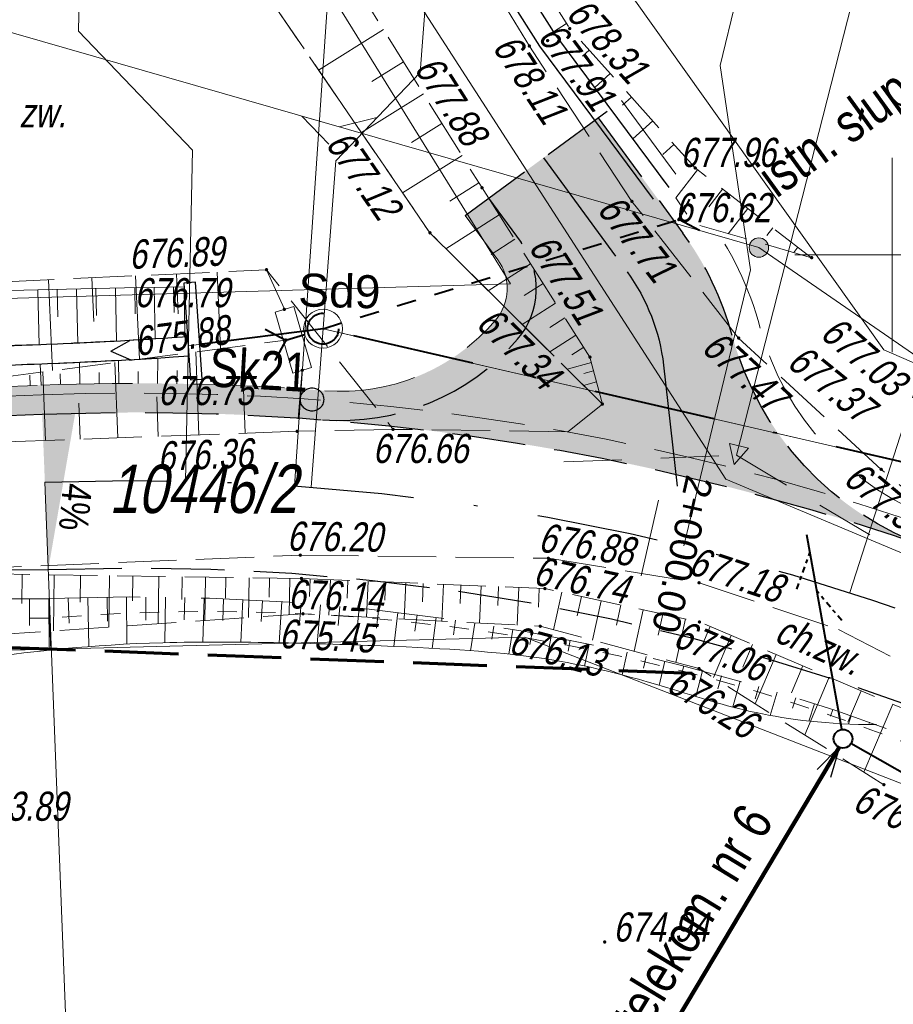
# Model space of a CAD drawing. Header units: metres. Extents: x 7168 to 12828, y 1523 to 3619.
# Tile 44 of 133: x 8742 to 8765, y 3457 to 3483. Entities that reach past the tile are written whole.
import ezdxf
from ezdxf.enums import TextEntityAlignment as Align

# ---------------------------------------------------------------- set-up
doc = ezdxf.new("R2010")
doc.units = ezdxf.units.M
for name, pattern in [('0.5_0.5', [1, 0.5, -0.5]), ('2', [0.9, 0.6, -0.3]), ('4', [2.5, 1.5, -1]), ('BUBZ01-500', [1.75, 1.25, -0.5]), ('DASHED', [0.75, 0.5, -0.25]), ('DGN Style 2', [3.921133, 2.35268, -1.568453]), ('DGN Style 3', [2.649063, 1.892188, -0.756875]), ('DGN Style 4', [6.277735, 3.136907, -1.568453, 0.003921, -1.568453]), ('KTJZ01-500', [2, 1.5, -0.5]), ('KTPL01-500', [2, 1.5, -0.5])]:
    doc.linetypes.add(name, pattern=pattern)
for name, color, linetype, lineweight in [('1_opis remont rowy', 5, 'Continuous', 0), ('1_trasa', 1, 'DGN Style 4', 30), ('1_trasa opis', 1, 'Continuous', 0), ('211-numer działki ewidencyjnej', 7, 'Continuous', 0), ('219-działka ewidencyjna', 7, 'Continuous', 0), ('2_krawedz jezdni', 7, 'DGN Style 3', 30), ('2_krawedz pobocza', 7, 'DGN Style 2', 13), ('2_krawedz skarpy', 7, 'Continuous', 13), ('3_jezdnia hatch', 8, 'Continuous', 0), ('4_kanalizacja deszczowa', 136, 'DGN Style 3', 30), ('4_korytka sciekowe', 5, 'Continuous', 13), ('4_przepusty', 5, 'DGN Style 2', 30), ('8_kanał technologiczny', 30, 'Continuous', 40), ('8_teletechnika', 30, 'DGN Style 3', 30), ('_0', 7, 'Continuous', 0), ('Barcice_PZT telekom ver 1 - telekom', 30, '2', 40), ('BUBZ01', 4, 'Continuous', 0), ('BUBZ01_1', 4, 'Continuous', 0), ('BUIB02_01', 250, 'Continuous', 0), ('BUIB05_01', 4, 'Continuous', 0), ('Kabel nn oświetleniowy', 1, 'DGN Style 2', 13), ('KTCR02', 98, 'Continuous', 0), ('KTJZ01', 98, 'Continuous', 0), ('KTPL01', 250, 'Continuous', 0), ('MPZP', 8, 'Continuous', 0), ('PTRW02_01', 4, 'Continuous', 30), ('RTPW02', 98, 'Continuous', 0), ('SUSM04_01_T', 250, 'Continuous', 0), ('SUTP_B - Przewód telekomunikacyjny napowietrzny', 7, 'Continuous', 0), ('SYT-sieć tt opis', 7, 'Continuous', 0), ('telekom', 30, '2', 40), ('Wstawianie ramki sekcyjnej z opisem', 250, 'Continuous', 0)]:
    doc.layers.add(name, color=color, linetype=linetype, lineweight=lineweight)
doc.layers.add('3_pobocze hatch', color=7, linetype='Continuous', lineweight=0, true_color=0xfffacd)
doc.layers.add('4_deszczowa', color=7, linetype='Continuous', lineweight=30, true_color=0x00a5a5)
doc.styles.add('1 500', font='arial.ttf', dxfattribs={"width": 0.8, "height": 1})
doc.styles.add('1 500_1', font='arial.ttf', dxfattribs={"width": 0.8, "height": 1})
doc.styles.add('1 500_center_0', font='ITALIC_1250.shx', dxfattribs={"width": 0.833333})
doc.styles.get("Standard").update_dxf_attribs({"font": 'arial.ttf'})
doc.styles.add('Style-Arial', font='arial.ttf')
doc.styles.add('Style-ITALIC_1250', font='ITALIC_1250.shx')
doc.styles.add('Style-simplex', font='simplex.shx')
doc.dimstyles.new('500_gr_1 SYT', dxfattribs={"dimtxt": 1, "dimasz": 0.8, "dimexe": 0.5, "dimexo": 0.5, "dimgap": 0.5, "dimtad": 1, "dimzin": 3, "dimtxsty": '1 500_center_0', "dimblk": 'TerminatorOpen_0.5', "dimcen": 0.09, "dimclrd": 7, "dimclre": 7, "dimadec": 1, "dimazin": 3, "dimtfac": 1, "dimtmove": 1, "dimatfit": 1, "dimldrblk": 'TerminatorOpen_0.5', "dimfxl": 0, "dimfrac": 2, "dimtolj": 1, "dimtzin": 3, "dimlwd": 0, "dimlwe": 0, "dimarcsym": 0})

# ---------------------------------------------------------------- blocks, each defined once
blk = doc.blocks.new('510')
at = {"layer": 'SUSM04_01_T', "linetype": 'Continuous', "lineweight": 13}
h = blk.add_hatch(color=7, dxfattribs=at)
edge = h.paths.add_edge_path()
edge.add_arc((0, 0), 0.025, 0, 360)
at = {"layer": 'SUSM04_01_T', "color": 250, "linetype": 'Continuous', "lineweight": 13}
blk.add_circle((0, 0), 0.025, dxfattribs=at)
blk = doc.blocks.new('RTPW02_1')
at = {"layer": 'RTPW02', "linetype": 'Continuous'}
h = blk.add_hatch(color=256, dxfattribs=at)
edge = h.paths.add_edge_path()
edge.add_arc((0, 0), 0.0045, 0, 360)
blk = doc.blocks.new('TerminatorOpen_0.5')
at = {"color": 0, "linetype": 'ByBlock', "lineweight": -2}
for q in [(-1, 0.25), (-1, 0), (-1, -0.25)]:
    blk.add_line((0, 0), q, dxfattribs=at)

msp = doc.modelspace()

# ---------------------------------------------------------------- hatches: boundary and pattern name
at = {"layer": '3_jezdnia hatch', "true_color": 0xb3fffc}
msp.add_hatch(color=131, dxfattribs=at).paths.add_polyline_path([(8765.596, 3468.937, -0.247108), (8760.522, 3474.395, 0.092435), (8759.249, 3477.038), (8757.069, 3480.007), (8754.248, 3477.936), (8755.089, 3476.79, -0.348709), (8754.995, 3474.305, -0.239394), (8749.973, 3472.229, -0.064912)])
at = {"layer": '3_pobocze hatch', "true_color": 0xfffacd}
msp.add_hatch(color=7, dxfattribs=at).paths.add_polyline_path([(8685.413, 3470.882, -0.414214), (8683.077, 3473.042), (8683.039, 3474.02), (8682.29, 3473.99), (8682.328, 3473.013, 0.414209), (8685.443, 3470.132), (8685.443, 3470.132), (8742.751, 3472.37, -0.029269), (8749.973, 3472.229, 0.239394), (8754.995, 3474.305, 0.348709), (8755.089, 3476.79), (8754.248, 3477.936), (8753.643, 3477.492), (8754.484, 3476.346, -0.348709), (8754.426, 3474.793, -0.239394), (8750.031, 3472.977, 0.013861), (8746.571, 3473.151, 0.015402), (8742.722, 3473.119), (8685.913, 3470.901)])

# ---------------------------------------------------------------- linework, layer by layer
at = {"layer": '1_opis remont rowy', "flags": 128}
for points in [[(8749.245, 3470.528), (8751.288, 3500.458)], [(8763.552, 3467.779), (8765.416, 3473.569)]]:
    msp.add_lwpolyline(points, dxfattribs=at)
at = {"layer": '1_trasa'}
for p, q in [((8755.659, 3478.972), (8757.814, 3476.035)), ((8758.752, 3473.634), (8759.273, 3468.983)), ((8649.305, 3466.97), (8742.819, 3470.621))]:
    msp.add_line(p, q, dxfattribs=at)
at = {"layer": '1_trasa', "color": 2, "linetype": 'Continuous', "lineweight": 0}
for p, q in [((8746.512, 3474.133), (8749.984, 3474.575)), ((8749.984, 3474.575), (8766.26, 3470.824))]:
    msp.add_line(p, q, dxfattribs=at)
at = {"layer": '1_trasa', "extrusion": (0, 0, -1)}
for centre, radius, start, end in [((-8753.783, 3473.077), 5, 143.7219, 173.6044), ((-8745.16, 3410.667), 60, 87.76398, 120.86416)]:
    msp.add_arc(centre, radius, start, end, dxfattribs=at)
at = {"layer": '1_trasa opis', "linetype": 'Continuous', "lineweight": 0}
for q in [(8764.386, 3498.612), (8760.994, 3476.092)]:
    msp.add_line((8760.21, 3481.355), q, dxfattribs=at)
at = {"layer": '1_trasa opis', "flags": 128}
for points in [[(8760.636, 3471.317), (8768.053, 3500.386)], [(8742.819, 3470.621), (8743.99, 3440.644)]]:
    msp.add_lwpolyline(points, dxfattribs=at)
at = {"layer": '1_trasa opis', "linetype": 'Continuous', "lineweight": 0, "flags": 128}
msp.add_lwpolyline([(8759.273, 3468.983), (8760.994, 3476.092)], dxfattribs=at)
at = {"layer": '1_trasa opis', "linetype": 'Continuous', "flags": 128}
msp.add_lwpolyline([(8760.574, 3471.075), (8760.455, 3471.621), (8760.94, 3471.497), (8760.574, 3471.075)], close=True, dxfattribs=at)
at = {"layer": '1_trasa opis', "linetype": '4'}
msp.add_lwpolyline([(8756.182, 3471.143), (8760.636, 3471.317), (8764.462, 3469.03)], dxfattribs=at)
at = {"layer": '1_trasa opis', "lineweight": 13, "flags": 128}
msp.add_lwpolyline([(8758.621, 3470.163), (8758.18, 3468.213)], dxfattribs=at)
at = {"layer": '1_trasa opis'}
msp.add_solid([(8742.907, 3468.373), (8742.751, 3472.37), (8743.601, 3472.397)], dxfattribs=at)
at = {"layer": '219-działka ewidencyjna', "color": 3, "linetype": 'Continuous', "lineweight": 13, "true_color": 0x00ff00, "flags": 128}
for points in [[(8743.318, 3494.283), (8754.808, 3475.733)], [(8751.228, 3492.563), (8764.428, 3474.033)], [(8748.868, 3488.503), (8760.358, 3470.703)], [(8728.228, 3474.953), (8754.808, 3475.733)], [(8764.428, 3474.033), (8777.558, 3468.333)], [(8760.358, 3470.703), (8768.318, 3467.363)], [(8755.178, 3466.633), (8711.138, 3465.513)], [(8755.178, 3466.633), (8767.528, 3461.833)]]:
    msp.add_lwpolyline(points, dxfattribs=at)
at = {"layer": '2_krawedz jezdni'}
for p, q in [((8753.643, 3477.492), (8757.674, 3480.451)), ((8757.069, 3480.007), (8759.249, 3477.038)), ((8754.248, 3477.936), (8755.089, 3476.79)), ((8649.231, 3468.718), (8742.751, 3472.37)), ((8727.907, 3468.288), (8742.907, 3468.373))]:
    msp.add_line(p, q, dxfattribs=at)
for centre, radius, start, end in [((8752.8, 3472.304), 8, 15.1535, 36.2781), ((8753.477, 3475.607), 2, 319.3816, 36.2781), ((8750.441, 3478.211), 6, 265.53, 319.3816)]:
    msp.add_arc(centre, radius, start, end, dxfattribs=at)
at = {"layer": '2_krawedz jezdni', "extrusion": (0, 0, -1)}
for centre, radius, start, end in [((-8768.243, 3476.487), 8, 289.3258, 344.8465), ((-8745.16, 3410.667), 61.75, 87.76398, 120.86416), ((-8745.16, 3410.667), 57.75, 87.76398, 120.86416)]:
    msp.add_arc(centre, radius, start, end, dxfattribs=at)
at = {"layer": '2_krawedz pobocza'}
for p, q in [((8757.674, 3480.451), (8759.854, 3477.482)), ((8753.643, 3477.492), (8754.484, 3476.346)), ((8685.413, 3470.882), (8742.722, 3473.119)), ((8742.924, 3467.623), (8727.924, 3467.538))]:
    msp.add_line(p, q, dxfattribs=at)
for centre, radius, start, end in [((8752.8, 3472.304), 8.75, 15.1535, 36.2781), ((8753.477, 3475.607), 1.25, 319.3816, 36.2781), ((8750.441, 3478.211), 5.25, 265.53, 319.3816)]:
    msp.add_arc(centre, radius, start, end, dxfattribs=at)
at = {"layer": '2_krawedz pobocza', "extrusion": (0, 0, -1)}
for centre, radius, start, end in [((-8768.243, 3476.487), 7.25, 289.3258, 344.8465), ((-8745.16, 3410.667), 62.5, 87.76398, 94.46998), ((-8745.16, 3410.667), 57, 87.7515, 120.8767)]:
    msp.add_arc(centre, radius, start, end, dxfattribs=at)
at = {"layer": '2_krawedz skarpy'}
for points in [[(8746.406, 3475.652), (8738.126, 3475.518), (8724.645, 3474.778), (8717.165, 3474.105), (8713.161, 3474.145), (8701.666, 3473.798), (8694.194, 3472.933), (8685.847, 3472.6)], [(8764.235, 3464.38), (8761.71, 3464.38), (8758.786, 3465.419), (8755.718, 3466.164), (8752.428, 3466.395), (8745.413, 3466.613), (8741.092, 3466.088), (8738.169, 3465.669), (8727.704, 3465.825), (8714.752, 3465.452), (8711.319, 3465.507)]]:
    msp.add_open_spline(points, degree=3, dxfattribs=at)
for points, knots in [([(8746.496, 3474.365), (8745.774, 3474.314), (8745.041, 3474.27), (8743.784, 3474.207), (8743.314, 3474.186), (8742.306, 3474.146), (8741.768, 3474.127), (8740.02, 3474.071), (8738.676, 3474.036), (8737.068, 3473.999)], [0, 0, 0, 0, 0.311483, 0.311483, 0.483612, 0.483612, 0.655741, 0.655741, 1, 1, 1, 1]), ([(8746.531, 3473.866), (8745.806, 3473.815), (8745.069, 3473.77), (8743.807, 3473.708), (8743.335, 3473.687), (8742.324, 3473.647), (8741.785, 3473.628), (8740.034, 3473.572), (8738.689, 3473.536), (8737.08, 3473.5)], [0, 0, 0, 0, 0.311424, 0.311424, 0.483568, 0.483568, 0.655712, 0.655712, 1, 1, 1, 1])]:
    msp.add_open_spline(points, degree=3, knots=knots, dxfattribs=at)
at = {"layer": '4_deszczowa', "color": 136, "linetype": 'DGN Style 4', "lineweight": 40}
msp.add_line((8766.26, 3470.824), (8749.984, 3474.575), dxfattribs=at)
at = {"layer": '4_deszczowa', "color": 136, "linetype": 'DGN Style 4', "lineweight": 40, "flags": 128}
msp.add_lwpolyline([(8749.984, 3474.575), (8746.512, 3474.133)], dxfattribs=at)
at = {"layer": '4_deszczowa', "color": 136, "linetype": 'DGN Style 3', "lineweight": 40}
msp.add_circle((8749.984, 3474.575), 0.4, dxfattribs=at)
at = {"layer": '4_kanalizacja deszczowa', "linetype": 'Continuous', "lineweight": 0}
for p, q in [((8743.686, 3482.237), (8744.08, 3500.71)), ((8752.488, 3481.168), (8753.929, 3500.261)), ((8743.686, 3482.237), (8746.621, 3479.174)), ((8752.488, 3481.168), (8750.31, 3478.895))]:
    msp.add_line(p, q, dxfattribs=at)
at = {"layer": '4_kanalizacja deszczowa', "linetype": 'Continuous', "lineweight": 0, "flags": 128}
for points in [[(8746.44, 3470.653), (8746.621, 3479.174)], [(8749.676, 3470.497), (8750.31, 3478.895)]]:
    msp.add_lwpolyline(points, dxfattribs=at)
at = {"layer": '4_korytka sciekowe', "linetype": 'Continuous', "lineweight": 30}
for q in [(8745.004, 3474.269), (8745.03, 3473.77)]:
    msp.add_line((8744.517, 3473.994), q, dxfattribs=at)
at = {"layer": '4_korytka sciekowe', "linetype": 'Continuous', "lineweight": 30, "flags": 128}
for points in [[(8745.498, 3474.299), (8745.359, 3474.291), (8745.253, 3474.285), (8745.092, 3474.275), (8744.876, 3474.263), (8744.767, 3474.257), (8744.601, 3474.248), (8744.5, 3474.243)], [(8746.496, 3474.365), (8746.224, 3474.346), (8746.087, 3474.337), (8745.881, 3474.323), (8745.674, 3474.31), (8745.569, 3474.304), (8745.498, 3474.299)], [(8742.502, 3474.154), (8742.499, 3474.154), (8742.349, 3474.149), (8742.044, 3474.138), (8741.73, 3474.127), (8741.515, 3474.119), (8741.503, 3474.119)], [(8743.501, 3474.195), (8743.288, 3474.186), (8743.149, 3474.18), (8742.865, 3474.168), (8742.72, 3474.163), (8742.502, 3474.154)], [(8744.5, 3474.243), (8744.349, 3474.235), (8744.121, 3474.224), (8744.006, 3474.218), (8743.83, 3474.21), (8743.562, 3474.198), (8743.501, 3474.195)], [(8745.533, 3473.801), (8745.389, 3473.792), (8745.282, 3473.785), (8745.121, 3473.776), (8744.903, 3473.764), (8744.794, 3473.758), (8744.627, 3473.749), (8744.535, 3473.744)], [(8746.531, 3473.866), (8746.258, 3473.847), (8746.121, 3473.838), (8745.914, 3473.825), (8745.705, 3473.811), (8745.6, 3473.805), (8745.533, 3473.801)], [(8742.537, 3473.655), (8742.518, 3473.655), (8742.368, 3473.649), (8742.061, 3473.638), (8741.747, 3473.627), (8741.537, 3473.62)], [(8743.536, 3473.696), (8743.31, 3473.686), (8743.17, 3473.681), (8742.885, 3473.669), (8742.739, 3473.663), (8742.537, 3473.655)], [(8744.535, 3473.744), (8744.374, 3473.736), (8744.146, 3473.725), (8744.029, 3473.719), (8743.853, 3473.711), (8743.585, 3473.698), (8743.536, 3473.696)]]:
    msp.add_lwpolyline(points, dxfattribs=at)
at = {"layer": '4_przepusty', "color": 7, "linetype": 'Continuous', "flags": 128}
msp.add_lwpolyline([(8746.699, 3475.771), (8746.4, 3475.749), (8746.574, 3473.255), (8746.873, 3473.277), (8746.699, 3475.771)], close=True, dxfattribs=at)
at = {"layer": '8_kanał technologiczny', "color": 30, "linetype": 'DGN Style 3', "lineweight": 13}
msp.add_line((8649.209, 3469.218), (8742.732, 3472.87), dxfattribs=at)
at = {"layer": '8_kanał technologiczny', "color": 30, "linetype": 'DGN Style 3', "lineweight": 13, "extrusion": (0, 0, -1)}
msp.add_arc((-8745.16, 3410.667), 62.25, 87.76398, 120.86416, dxfattribs=at)
at = {"layer": '8_teletechnika', "color": 30, "lineweight": 30}
msp.add_circle((8749.701, 3472.751), 0.3, dxfattribs=at)
at = {"layer": '_0', "color": 7, "linetype": 'Continuous', "lineweight": 13}
for p, q in [((8742.636, 3475.568), (8742.672, 3474.161)), ((8743.153, 3474.882), (8743.136, 3475.581)), ((8743.636, 3475.594), (8743.668, 3474.204)), ((8744.152, 3474.917), (8744.136, 3475.607)), ((8744.635, 3475.618), (8744.664, 3474.252)), ((8745.148, 3474.954), (8745.135, 3475.628)), ((8745.635, 3475.637), (8745.659, 3474.312)), ((8746.146, 3474.995), (8746.135, 3475.646)), ((8746.406, 3475.652), (8746.427, 3474.361)), ((8745.721, 3473.163), (8745.727, 3473.815)), ((8742.722, 3473.119), (8742.701, 3473.662)), ((8742.722, 3473.119), (8742.701, 3473.662)), ((8743.721, 3473.15), (8743.708, 3473.706)), ((8744.721, 3473.164), (8744.717, 3473.754)), ((8742.431, 3473.38), (8742.441, 3473.108)), ((8743.213, 3473.409), (8743.222, 3473.135)), ((8744.217, 3473.443), (8744.221, 3473.158)), ((8745.222, 3473.474), (8745.221, 3473.166)), ((8746.227, 3473.502), (8746.221, 3473.157))]:
    msp.add_line(p, q, dxfattribs=at)
at = {"layer": '_0', "color": 7, "linetype": 'Continuous', "lineweight": 0}
for p, q in [((8749.488, 3474.512), (8746.512, 3474.133)), ((8766.26, 3470.824), (8750.471, 3474.463)), ((8742.428, 3466.931), (8742.424, 3467.62)), ((8742.924, 3467.623), (8742.931, 3466.296)), ((8742.924, 3467.623), (8742.931, 3466.296)), ((8742.924, 3467.623), (8742.976, 3466.301)), ((8743.443, 3466.992), (8743.424, 3467.638)), ((8743.923, 3467.653), (8743.951, 3466.388)), ((8744.431, 3467.04), (8744.423, 3467.66)), ((8744.923, 3467.666), (8744.928, 3466.449)), ((8745.421, 3467.069), (8745.423, 3467.664)), ((8745.923, 3467.661), (8745.908, 3466.49)), ((8746.41, 3467.075), (8746.423, 3467.651)), ((8746.923, 3467.639), (8746.888, 3466.502)), ((8747.4, 3467.061), (8747.423, 3467.62)), ((8747.922, 3467.599), (8747.869, 3466.503)), ((8748.391, 3467.033), (8748.422, 3467.571)), ((8748.921, 3467.542), (8748.851, 3466.487)), ((8749.381, 3466.992), (8749.419, 3467.505)), ((8749.918, 3467.467), (8749.834, 3466.464)), ((8750.371, 3466.935), (8750.416, 3467.422)), ((8750.914, 3467.374), (8750.818, 3466.43)), ((8751.36, 3466.866), (8751.411, 3467.321)), ((8751.907, 3467.265), (8751.804, 3466.393)), ((8752.35, 3466.786), (8752.404, 3467.203)), ((8752.899, 3467.137), (8752.791, 3466.343)), ((8753.34, 3466.692), (8753.394, 3467.067)), ((8753.889, 3466.993), (8753.779, 3466.284)), ((8754.327, 3466.578), (8754.383, 3466.914)), ((8754.876, 3466.831), (8754.766, 3466.195)), ((8755.313, 3466.441), (8755.368, 3466.744)), ((8755.859, 3466.652), (8755.748, 3466.067)), ((8756.293, 3466.269), (8756.35, 3466.557)), ((8756.84, 3466.455), (8756.721, 3465.888)), ((8757.266, 3466.065), (8757.329, 3466.352)), ((8757.817, 3466.242), (8757.684, 3465.66)), ((8758.233, 3465.83), (8758.304, 3466.13)), ((8758.79, 3466.011), (8758.637, 3465.391)), ((8759.193, 3465.571), (8759.275, 3465.891)), ((8759.758, 3465.763), (8759.585, 3465.107)), ((8760.15, 3465.3), (8760.242, 3465.635)), ((8760.723, 3465.499), (8760.534, 3464.835)), ((8761.109, 3465.04), (8761.204, 3465.362)), ((8761.682, 3465.217), (8761.501, 3464.619)), ((8762.077, 3464.804), (8762.161, 3465.072)), ((8762.637, 3464.919), (8762.493, 3464.473)), ((8763.056, 3464.595), (8763.112, 3464.765)), ((8763.586, 3464.604), (8763.515, 3464.397)), ((8764.049, 3464.413), (8764.059, 3464.442))]:
    msp.add_line(p, q, dxfattribs=at)
at = {"layer": '_0', "color": 7, "linetype": 'Continuous', "lineweight": 0, "flags": 128}
msp.add_lwpolyline([(8742.819, 3470.621), (8742.823, 3470.521)], dxfattribs=at)
at = {"layer": '_0', "color": 7, "linetype": 'Continuous', "lineweight": 0}
msp.add_circle((8749.984, 3474.575), 0.5, dxfattribs=at)
at = {"layer": 'BUBZ01', "linetype": 'BUBZ01-500', "lineweight": 13}
for p, q in [((8762.568, 3476.403), (8759.148, 3477.383)), ((8748.528, 3476.093), (8748.988, 3475.073)), ((8749.448, 3473.503), (8749.318, 3471.933)), ((8749.428, 3468.143), (8738.718, 3468.303))]:
    msp.add_line(p, q, dxfattribs=at)
at = {"layer": 'BUBZ01', "linetype": 'BUBZ01-500', "lineweight": 13, "flags": 128}
for points in [[(8748.756, 3494.175), (8752.083, 3488.271), (8755.974, 3482.134), (8758.892, 3478.207), (8759.355, 3477.523)], [(8750.558, 3492.583), (8752.508, 3488.393), (8756.338, 3482.303), (8759.568, 3478.713), (8762.568, 3476.403)], [(8757.178, 3472.633), (8752.738, 3477.043), (8746.578, 3486.043), (8745.668, 3487.233), (8734.818, 3484.673)], [(8682.108, 3471.133), (8710.098, 3471.323), (8722.468, 3471.833), (8737.358, 3472.753), (8749.028, 3474.283)], [(8749.428, 3468.143), (8755.698, 3467.883), (8759.678, 3467.023), (8765.068, 3464.733), (8772.828, 3460.523), (8789.628, 3450.623)], [(8764.428, 3462.833), (8759.668, 3465.823), (8755.578, 3466.913), (8749.468, 3467.233), (8738.738, 3466.503), (8722.488, 3466.043)]]:
    msp.add_lwpolyline(points, dxfattribs=at)
at = {"layer": 'BUBZ01_1', "linetype": 'Continuous', "lineweight": 13}
for p, q in [((8755.921, 3482.218), (8756.258, 3482.429)), ((8749.87, 3481.233), (8751.541, 3482.274)), ((8756.663, 3481.595), (8756.835, 3481.75)), ((8751.239, 3480.937), (8752.056, 3481.447)), ((8756.98, 3480.781), (8757.382, 3481.143)), ((8750.972, 3479.623), (8752.572, 3480.62)), ((8757.699, 3480.329), (8757.928, 3480.535)), ((8757.959, 3479.463), (8758.475, 3479.928)), ((8752.264, 3479.368), (8753.047, 3479.857)), ((8758.735, 3479.062), (8759.022, 3479.32)), ((8752.031, 3478.075), (8753.563, 3479.03)), ((8759.07, 3477.944), (8759.627, 3478.667)), ((8753.248, 3477.862), (8753.999, 3478.33)), ((8759.924, 3477.715), (8760.274, 3478.169)), ((8760.419, 3477.018), (8760.921, 3477.671)), ((8753.15, 3476.633), (8754.521, 3477.507)), ((8761.416, 3476.974), (8761.568, 3477.173)), ((8754.31, 3476.484), (8754.924, 3476.876)), ((8762.108, 3476.534), (8762.215, 3476.674)), ((8754.24, 3475.551), (8755.327, 3476.244)), ((8743.018, 3473.495), (8742.91, 3475.832)), ((8744.085, 3474.763), (8744.033, 3475.884)), ((8745.256, 3473.788), (8745.157, 3475.936)), ((8746.253, 3474.955), (8746.206, 3475.985)), ((8747.346, 3474.062), (8747.255, 3476.034)), ((8755.163, 3475.428), (8755.649, 3475.738)), ((8755.112, 3474.685), (8755.972, 3475.233)), ((8755.826, 3474.607), (8756.213, 3474.854)), ((8755.821, 3473.981), (8756.496, 3474.411)), ((8756.395, 3473.903), (8756.697, 3474.095)), ((8746.705, 3473.978), (8746.783, 3471.84)), ((8744.625, 3473.705), (8744.696, 3471.764)), ((8756.27, 3473.535), (8756.896, 3473.7)), ((8742.767, 3473.462), (8742.832, 3471.696)), ((8756.702, 3473.42), (8756.952, 3473.487)), ((8756.694, 3473.114), (8757.028, 3473.202)), ((8745.702, 3472.822), (8745.739, 3471.802)), ((8747.935, 3473.009), (8747.976, 3471.884)), ((8743.693, 3472.653), (8743.726, 3471.728)), ((8742.227, 3467.495), (8742.238, 3468.25)), ((8743.04, 3466.795), (8743.062, 3468.238)), ((8743.726, 3467.534), (8743.736, 3468.228)), ((8744.465, 3466.892), (8744.485, 3468.216)), ((8745.075, 3467.57), (8745.084, 3468.207)), ((8745.74, 3466.979), (8745.758, 3468.197)), ((8746.349, 3467.604), (8746.357, 3468.188)), ((8746.94, 3467.06), (8746.957, 3468.179)), ((8747.473, 3467.634), (8747.481, 3468.172)), ((8748.065, 3467.137), (8748.08, 3468.163)), ((8748.597, 3467.664), (8748.604, 3468.155)), ((8749.115, 3467.208), (8749.129, 3468.147)), ((8749.633, 3467.679), (8749.652, 3468.133)), ((8750.137, 3467.197), (8750.175, 3468.112)), ((8750.603, 3467.634), (8750.622, 3468.093)), ((8751.107, 3467.147), (8751.145, 3468.071)), ((8751.573, 3467.588), (8751.593, 3468.053)), ((8752.076, 3467.096), (8752.115, 3468.031)), ((8752.544, 3467.542), (8752.563, 3468.013)), ((8753.046, 3467.045), (8753.086, 3467.991)), ((8753.514, 3467.497), (8753.533, 3467.972)), ((8754.016, 3466.994), (8754.056, 3467.951)), ((8754.484, 3467.451), (8754.504, 3467.932)), ((8754.986, 3466.944), (8755.026, 3467.91)), ((8755.529, 3467.402), (8755.549, 3467.889)), ((8755.923, 3466.821), (8756.132, 3467.789)), ((8756.532, 3467.183), (8756.639, 3467.679)), ((8756.926, 3466.553), (8757.145, 3467.57)), ((8757.54, 3466.94), (8757.652, 3467.46)), ((8758, 3466.267), (8758.231, 3467.335)), ((8758.619, 3466.68), (8758.737, 3467.226)), ((8759.074, 3465.981), (8759.316, 3467.101)), ((8759.73, 3466.386), (8759.951, 3466.907)), ((8760.037, 3465.591), (8760.497, 3466.675)), ((8760.794, 3465.857), (8761.043, 3466.443)), ((8761.117, 3464.912), (8761.657, 3466.182)), ((8762.046, 3465.202), (8762.339, 3465.892)), ((8762.389, 3464.113), (8763.021, 3465.602)), ((8763.496, 3464.444), (8763.84, 3465.254)), ((8763.915, 3463.155), (8764.659, 3464.906))]:
    msp.add_line(p, q, dxfattribs=at)
at = {"layer": 'BUIB02_01', "color": 250, "linetype": 'Continuous', "lineweight": 13}
for p, q in [((8748.748, 3475.002), (8749.228, 3475.143)), ((8749.228, 3475.143), (8749.688, 3473.573)), ((8748.748, 3475.002), (8749.208, 3473.432)), ((8749.208, 3473.432), (8749.688, 3473.573))]:
    msp.add_line(p, q, dxfattribs=at)
at = {"layer": 'BUIB05_01', "linetype": 'Continuous', "lineweight": 40}
for p, q in [((8758.59, 3477.211), (8759.068, 3477.358)), ((8757.633, 3476.919), (8758.112, 3477.065)), ((8756.677, 3476.626), (8757.155, 3476.772)), ((8755.721, 3476.333), (8756.199, 3476.479)), ((8754.765, 3476.04), (8755.243, 3476.186)), ((8753.809, 3475.747), (8754.287, 3475.893)), ((8752.853, 3475.454), (8753.331, 3475.601)), ((8751.897, 3475.161), (8752.375, 3475.308)), ((8750.94, 3474.868), (8751.418, 3475.015)), ((8749.984, 3474.575), (8750.462, 3474.722)), ((8749.028, 3474.283), (8749.506, 3474.429))]:
    msp.add_line(p, q, dxfattribs=at)
at = {"layer": 'BUIB05_01', "linetype": 'Continuous', "lineweight": 40, "flags": 128}
for points in [[(8759.679, 3477.101), (8759.148, 3477.383), (8759.43, 3477.913)], [(8748.497, 3474.564), (8749.028, 3474.283), (8748.746, 3473.752)]]:
    msp.add_lwpolyline(points, dxfattribs=at)
at = {"layer": 'Kabel nn oświetleniowy', "linetype": '0.5_0.5'}
msp.add_line((8742.935, 3467.123), (8727.935, 3467.038), dxfattribs=at)
msp.add_arc((8747.045, 3418.054), 49.241, 56.5838, 94.788, dxfattribs=at)
at = {"layer": 'KTJZ01', "linetype": 'KTJZ01-500'}
for points in [[(8741.468, 3498.243), (8744.818, 3492.223), (8748.488, 3487.173), (8754.078, 3478.203), (8756.858, 3473.843), (8757.178, 3472.633), (8756.288, 3471.923), (8751.788, 3471.983)], [(8774.928, 3463.763), (8767.508, 3468.313), (8764.358, 3470.953), (8760.688, 3474.333), (8757.938, 3477.853), (8755.298, 3481.853), (8751.578, 3487.993), (8748.218, 3493.693)], [(8751.788, 3471.983), (8749.318, 3471.933), (8738.358, 3471.533), (8722.338, 3470.733), (8710.068, 3470.383), (8682.168, 3469.893), (8678.808, 3469.843), (8666.568, 3469.273), (8655.098, 3468.563), (8634.548, 3468.243)], [(8682.488, 3466.983), (8698.608, 3467.213), (8704.348, 3467.273), (8710.108, 3467.293), (8722.498, 3467.593), (8738.718, 3468.303), (8749.398, 3468.743), (8755.788, 3468.663), (8759.668, 3468.033), (8763.258, 3466.833), (8765.518, 3465.653), (8773.228, 3461.133)]]:
    msp.add_lwpolyline(points, dxfattribs=at)
at = {"layer": 'KTPL01', "color": 250, "linetype": 'KTPL01-500', "lineweight": 13, "flags": 128}
for points in [[(8757.178, 3472.633), (8752.738, 3477.043), (8746.578, 3486.043), (8733.578, 3483.483), (8735.568, 3475.493)], [(8735.568, 3475.493), (8748.528, 3476.093), (8751.788, 3471.983)]]:
    msp.add_lwpolyline(points, dxfattribs=at)
at = {"layer": 'MPZP', "linetype": 'DGN Style 3', "lineweight": 70}
msp.add_line((8759.494, 3465.695), (8653.688, 3469.703), dxfattribs=at)
at = {"layer": 'PTRW02_01', "linetype": 'Continuous', "flags": 128}
for points in [[(8748.756, 3494.175), (8752.083, 3488.271), (8755.974, 3482.134), (8758.889, 3478.212)], [(8748.32, 3493.93), (8751.654, 3488.014), (8755.562, 3481.851), (8758.487, 3477.913)]]:
    msp.add_lwpolyline(points, dxfattribs=at)
at = {"layer": 'SUTP_B - Przewód telekomunikacyjny napowietrzny', "color": 30, "linetype": 'Continuous', "lineweight": 13, "flags": 128}
for points in [[(8724.928, 3487.103), (8761.208, 3476.663), (8799.278, 3450.413)], [(8751.367, 3480.015), (8750.397, 3479.774), (8749.436, 3480.05), (8750.13, 3479.33)]]:
    msp.add_lwpolyline(points, dxfattribs=at)
at = {"layer": 'telekom', "linetype": 'Continuous', "ltscale": 0.05, "flags": 128}
for points in [[(8762.439, 3469.278), (8763.334, 3464.269)], [(8768.228, 3461.25), (8763.578, 3463.897)]]:
    msp.add_lwpolyline(points, dxfattribs=at)
at = {"layer": 'telekom', "linetype": 'DGN Style 4', "ltscale": 0.05}
for points in [[(8762.184, 3467.865), (8762.525, 3468.805)], [(8763.345, 3467.058), (8762.7, 3467.822)]]:
    msp.add_lwpolyline(points, dxfattribs=at)
at = {"layer": 'telekom', "linetype": 'Continuous'}
msp.add_circle((8763.375, 3464.016), 0.241, dxfattribs=at)
at = {"layer": 'Wstawianie ramki sekcyjnej z opisem', "color": 0}
for p, q in [((8764.638, 3476.473), (8764.638, 3478.973)), ((8764.638, 3476.473), (8764.638, 3478.973)), ((8762.138, 3476.473), (8767.138, 3476.473)), ((8762.138, 3476.473), (8767.138, 3476.473)), ((8762.138, 3476.473), (8767.138, 3476.473)), ((8762.138, 3476.473), (8767.138, 3476.473)), ((8764.638, 3473.973), (8764.638, 3476.473)), ((8764.638, 3473.973), (8764.638, 3476.473))]:
    msp.add_line(p, q, dxfattribs=at)

# ---------------------------------------------------------------- block references
at = {"layer": 'RTPW02', "linetype": 'Continuous', "xscale": 10, "yscale": 10, "zscale": 10}
for p in [(8756.338, 3482.303), (8755.768, 3481.993), (8755.298, 3481.853), (8759.568, 3478.713), (8754.078, 3478.203), (8757.938, 3477.853), (8759.148, 3477.383), (8752.738, 3477.043), (8762.568, 3476.403), (8748.528, 3476.093), (8748.988, 3475.073), (8749.028, 3474.283), (8760.688, 3474.333), (8756.858, 3473.843), (8749.448, 3473.503), (8757.178, 3472.633), (8751.788, 3471.983), (8749.318, 3471.933), (8764.358, 3470.953), (8749.398, 3468.743), (8755.788, 3468.663), (8749.428, 3468.143), (8759.668, 3468.033), (8755.698, 3467.883), (8749.468, 3467.233), (8755.578, 3466.913), (8759.678, 3467.023), (8759.668, 3465.823), (8764.428, 3462.833), (8757.238, 3458.783)]:
    msp.add_blockref('RTPW02_1', p, dxfattribs=at)
at = {"layer": 'SUSM04_01_T', "color": 250, "linetype": 'Continuous', "lineweight": 13, "xscale": 10, "yscale": 10, "zscale": 10}
msp.add_blockref('510', (8761.208, 3476.663), dxfattribs=at)

# ---------------------------------------------------------------- texts
at = {"layer": '1_trasa opis'}
for s, insert, char_height, attachment_point, rotation, line_spacing_factor, style in [('\\fArial|b0|i0|c238238|p39;\\H1x;\\W0.8;4%', (8744.04, 3470.546), 0.75, 1, 264.54, 0.72, 'Style-ITALIC_1250'), ('2+000.00', (8758.888, 3468.844), 0.7, 8, 257.2517, 1.457143, 'Style-Arial')]:
    msp.add_mtext(s, dxfattribs=dict(at, insert=insert, char_height=char_height, attachment_point=attachment_point, rotation=rotation, line_spacing_factor=line_spacing_factor, style=style))
at = {"layer": '211-numer działki ewidencyjnej', "color": 3, "linetype": 'Continuous', "lineweight": 13, "true_color": 0x00ff00, "insert": (8744.474, 3471.077), "char_height": 1.25, "attachment_point": 1, "line_spacing_factor": 0.6}
msp.add_mtext('\\FKRENTZ_1250;\\Q12;\\H1x;\\W0.8;10446/2', dxfattribs=at)
at = {"layer": '4_deszczowa', "color": 136, "linetype": 'Continuous', "lineweight": 40, "style": 'Style-Arial'}
msp.add_text('Sd9', height=0.85, rotation=358.4012, dxfattribs=at).set_placement((8749.363, 3476.001), align=Align.TOP_LEFT)
at = {"layer": '8_kanał technologiczny', "color": 30, "linetype": 'DASHED', "insert": (8747.089, 3474.09), "char_height": 1, "width": 5.7586, "attachment_point": 1, "rotation": 356.6701, "style": '1 500'}
msp.add_mtext('\\H1x;\\W0.8;Sk21', dxfattribs=at)
at = {"layer": '_0', "color": 30, "linetype": 'Continuous', "lineweight": 0, "style": 'Style-simplex'}
for rotation, p in [(357.1408, (8749.984, 3474.575)), (7.2611, (8746.512, 3474.133))]:
    msp.add_text('+', height=0.001, rotation=rotation, dxfattribs=at).set_placement(p, align=Align.MIDDLE_CENTER)
at = {"layer": '_0', "color": 30, "lineweight": 0, "style": 'Style-simplex'}
msp.add_text('+', height=0.001, dxfattribs=at).set_placement((8749.676, 3470.497), align=Align.MIDDLE_CENTER)
at = {"layer": '_0', "color": 30, "linetype": 'Continuous', "lineweight": 0, "style": 'Style-simplex'}
msp.add_text('+', height=0.001, dxfattribs=at).set_placement((8759.273, 3468.983), align=Align.MIDDLE_CENTER)
at = {"layer": 'Barcice_PZT telekom ver 1 - telekom', "char_height": 1, "attachment_point": 1, "style": '1 500_1'}
for s, insert, width, rotation in [('\\H1x;\\W0.8;istn. słup nr 5', (8761.073, 3478.728), 9.68102, 35.9056), ('\\H1x;\\W0.8;proj. słup telekom. nr 6', (8754.87, 3452.774), 25.89756, 58.6053)]:
    msp.add_mtext(s, dxfattribs=dict(at, insert=insert, width=width, rotation=rotation))
at = {"layer": 'KTCR02', "linetype": 'Continuous', "insert": (8761.567, 3466.531), "char_height": 0.75, "attachment_point": 7, "rotation": 336.3295, "line_spacing_factor": 0.72}
msp.add_mtext('\\FKRENTZ_1250;\\Q12;\\H1x;\\W0.8;ch.zw.', dxfattribs=at)
at = {"layer": 'KTPL01', "color": 250, "linetype": 'Continuous', "lineweight": 13, "insert": (8742.159, 3479.757), "char_height": 0.75, "attachment_point": 7, "line_spacing_factor": 0.72}
msp.add_mtext('\\FKRENTZ_1250;\\Q12;\\H1x;\\W0.8;zw.', dxfattribs=at)
at = {"layer": 'RTPW02', "linetype": 'Continuous', "char_height": 0.75, "attachment_point": 7, "line_spacing_factor": 0.72}
for s, insert, rotation in [('\\FKRENTZ_1250;\\Q12;\\H1x;\\W0.8; 678.31', (8756.058, 3482.812), 311.9784), ('\\FKRENTZ_1250;\\Q12;\\H1x;\\W0.8; 677.91', (8755.349, 3482.257), 306.6124), ('\\FKRENTZ_1250;\\Q12;\\H1x;\\W0.8; 678.11', (8754.195, 3482.005), 303.4248), ('\\FKRENTZ_1250;\\Q12;\\H1x;\\W0.8; 677.88', (8752.184, 3481.465), 302.408), ('\\FKRENTZ_1250;\\Q12;\\H1x;\\W0.8; 677.12', (8749.892, 3479.512), 304.548), ('\\FKRENTZ_1250;\\Q12;\\H1x;\\W0.8; 677.71', (8756.869, 3477.808), 307.9987), ('\\FKRENTZ_1250;\\Q12;\\H1x;\\W0.8; 676.89', (8744.779, 3476.094), 2.0688), ('\\FKRENTZ_1250;\\Q12;\\H1x;\\W0.8; 677.51', (8755.127, 3476.857), 302.8179), ('\\FKRENTZ_1250;\\Q12;\\H1x;\\W0.8; 675.88', (8744.96, 3473.829), 7.4114), ('\\FKRENTZ_1250;\\Q12;\\H1x;\\W0.8; 677.34', (8753.726, 3474.812), 315.5021), ('\\FKRENTZ_1250;\\Q12;\\H1x;\\W0.8; 677.03', (8762.576, 3474.529), 318.9125), ('\\FKRENTZ_1250;\\Q12;\\H1x;\\W0.8; 677.47', (8759.526, 3474.175), 317.3555), ('\\FKRENTZ_1250;\\Q12;\\H1x;\\W0.8; 677.37', (8761.714, 3473.765), 321.0899), ('\\FKRENTZ_1250;\\Q12;\\H1x;\\W0.8; 676.36', (8745.511, 3470.896), 2.1009), ('\\FKRENTZ_1250;\\Q12;\\H1x;\\W0.8; 677.31', (8763.17, 3470.774), 320.0338), ('\\FKRENTZ_1250;\\Q12;\\H1x;\\W0.8; 676.20', (8748.83, 3468.853), 359.2827), ('\\FKRENTZ_1250;\\Q12;\\H1x;\\W0.8; 676.88', (8755.283, 3468.871), 350.7773), ('\\FKRENTZ_1250;\\Q12;\\H1x;\\W0.8; 677.18', (8759.142, 3468.338), 341.5172), ('\\FKRENTZ_1250;\\Q12;\\H1x;\\W0.8; 676.74', (8755.147, 3468.035), 347.807), ('\\FKRENTZ_1250;\\Q12;\\H1x;\\W0.8; 676.14', (8748.855, 3467.376), 357.6255), ('\\FKRENTZ_1250;\\Q12;\\H1x;\\W0.8; 675.45', (8748.622, 3466.356), 357.002), ('\\FKRENTZ_1250;\\Q12;\\H1x;\\W0.8; 677.06', (8758.745, 3466.496), 336.9813), ('\\FKRENTZ_1250;\\Q12;\\H1x;\\W0.8; 676.13', (8754.509, 3466.274), 345.0773), ('\\FKRENTZ_1250;\\Q12;\\H1x;\\W0.8; 676.26', (8758.584, 3465.392), 327.865), ('\\FKRENTZ_1250;\\Q12;\\H1x;\\W0.8; 676.10', (8763.374, 3462.283), 335.656)]:
    msp.add_mtext(s, dxfattribs=dict(at, insert=insert, rotation=rotation))
for s, insert in [('\\FKRENTZ_1250;\\Q12;\\H1x;\\W0.8; 677.96', (8758.966, 3478.729)), ('\\FKRENTZ_1250;\\Q12;\\H1x;\\W0.8; 676.62', (8758.834, 3477.306)), ('\\FKRENTZ_1250;\\Q12;\\H1x;\\W0.8; 676.79', (8744.905, 3475.117)), ('\\FKRENTZ_1250;\\Q12;\\H1x;\\W0.8; 676.75', (8745.513, 3472.596)), ('\\FKRENTZ_1250;\\Q12;\\H1x;\\W0.8; 676.66', (8751.046, 3471.106)), ('\\FKRENTZ_1250;\\Q12;\\H1x;\\W0.8; 673.89', (8740.738, 3461.893)), ('\\FKRENTZ_1250;\\Q12;\\H1x;\\W0.8; 674.94', (8757.238, 3458.783))]:
    msp.add_mtext(s, dxfattribs=dict(at, insert=insert))

# ---------------------------------------------------------------- leaders
at = {"layer": 'SYT-sieć tt opis', "color": 30, "linetype": 'Continuous', "lineweight": 0}
msp.add_leader([(8763.288, 3463.811), (8755.695, 3451.077)], dimstyle='500_gr_1 SYT', override={"dimclrd": 0, "dimlwd": 65534}, dxfattribs=at)

doc.saveas('drawing.dxf')
